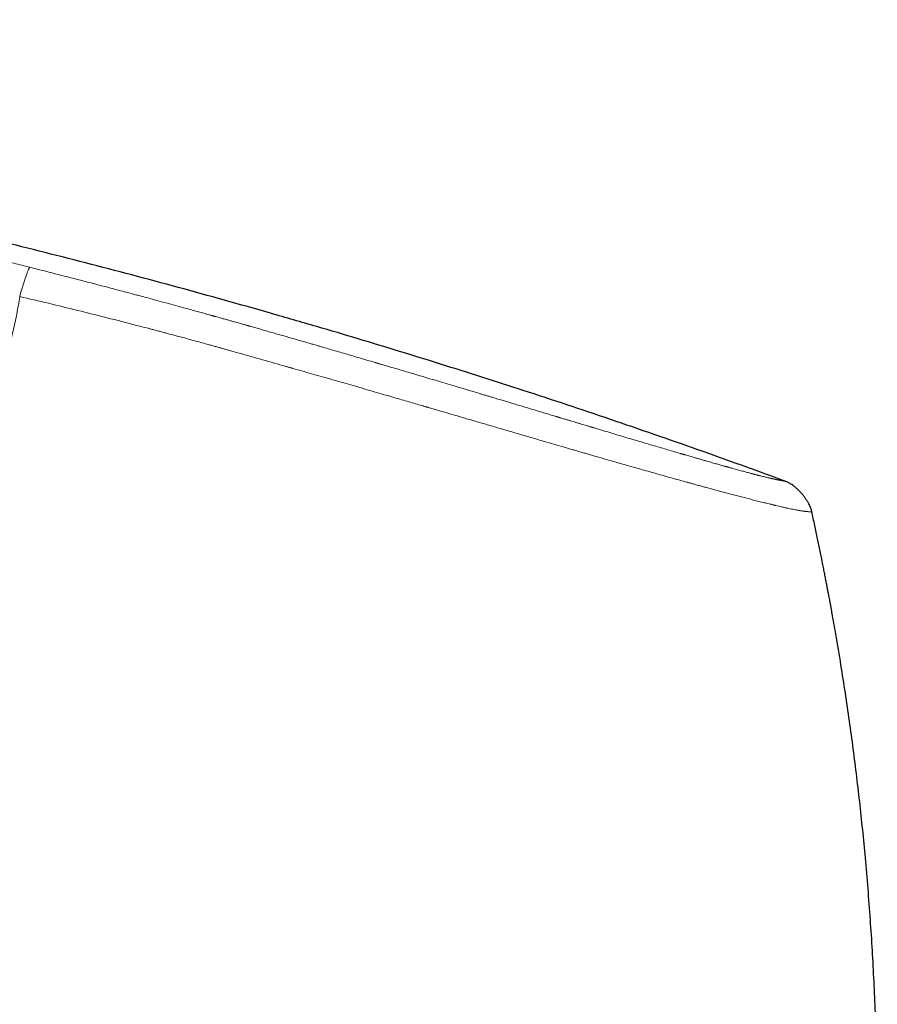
# Model space of a CAD drawing. Header units: millimetres. Extents: x 8 to 757, y 12 to 538.
# Tile 6 of 45: x 246 to 277, y 503 to 538. Entities that reach past the tile are written whole.
import ezdxf

# ---------------------------------------------------------------- set-up
doc = ezdxf.new("R2010")
doc.units = ezdxf.units.MM

msp = doc.modelspace()

# ---------------------------------------------------------------- linework, layer by layer
at = {"color": 7, "linetype": 'Continuous', "lineweight": 30}
for points, knots in [([(273.332, 521.482), (272.82, 521.669), (271.797, 522.044), (270.259, 522.592), (268.721, 523.131), (267.182, 523.66), (265.641, 524.177), (264.13, 524.675), (262.646, 525.153), (261.191, 525.613), (259.736, 526.063), (258.279, 526.505), (256.765, 526.954), (255.194, 527.409), (253.565, 527.869), (251.935, 528.319), (250.304, 528.757), (248.672, 529.184), (247.038, 529.6), (245.404, 530.006), (243.768, 530.4), (242.131, 530.784), (240.492, 531.156), (238.853, 531.518), (237.212, 531.87), (235.569, 532.211), (233.926, 532.541), (232.281, 532.861), (230.608, 533.175), (228.908, 533.483), (227.181, 533.785), (225.452, 534.075), (223.721, 534.354), (221.989, 534.622), (220.308, 534.871), (218.68, 535.102), (217.105, 535.316), (215.528, 535.522), (213.95, 535.718), (212.37, 535.906), (210.695, 536.096), (208.924, 536.285), (207.057, 536.472), (205.188, 536.647), (203.317, 536.81), (201.444, 536.961), (199.569, 537.101), (197.692, 537.229), (195.947, 537.338), (194.335, 537.429), (192.855, 537.504), (191.375, 537.571), (189.969, 537.626), (188.637, 537.671), (187.38, 537.706), (186.123, 537.732), (184.865, 537.751), (183.607, 537.761), (182.374, 537.762), (181.165, 537.753), (179.98, 537.736), (178.796, 537.709), (177.612, 537.672), (176.429, 537.625), (175.247, 537.568), (174.066, 537.499), (172.886, 537.419), (171.707, 537.328), (170.536, 537.225), (169.373, 537.112), (168.219, 536.988), (167.065, 536.854), (166.297, 536.755), (165.913, 536.706)], [0, 0, 0, 0, 0.014954, 0.029882, 0.044786, 0.059666, 0.074523, 0.089358, 0.103326, 0.117276, 0.131208, 0.145123, 0.159023, 0.174517, 0.189994, 0.205452, 0.220895, 0.236322, 0.251734, 0.267133, 0.282519, 0.297893, 0.313256, 0.32861, 0.343953, 0.359289, 0.374617, 0.389938, 0.405254, 0.421293, 0.437328, 0.45336, 0.469388, 0.485415, 0.501442, 0.515979, 0.530517, 0.545057, 0.559598, 0.574142, 0.58869, 0.605839, 0.622995, 0.640159, 0.65733, 0.674511, 0.691703, 0.708907, 0.726124, 0.73966, 0.753202, 0.766749, 0.7803, 0.7918, 0.803301, 0.814802, 0.826303, 0.837802, 0.849299, 0.860136, 0.870971, 0.881802, 0.892629, 0.903453, 0.914274, 0.925091, 0.935905, 0.946716, 0.957526, 0.968143, 0.97876, 0.989379, 1, 1, 1, 1]), ([(274.278, 520.394), (274.274, 520.411), (274.267, 520.445), (274.252, 520.498), (274.232, 520.555), (274.206, 520.617), (274.17, 520.69), (274.122, 520.773), (274.063, 520.864), (273.997, 520.954), (273.925, 521.042), (273.849, 521.125), (273.768, 521.203), (273.686, 521.274), (273.611, 521.333), (273.543, 521.379), (273.485, 521.414), (273.431, 521.442), (273.38, 521.464), (273.348, 521.476), (273.332, 521.482)], [0, 0, 0, 0, 0.033857, 0.070157, 0.110556, 0.155817, 0.205931, 0.274432, 0.347576, 0.42316, 0.499461, 0.575793, 0.651492, 0.724842, 0.793618, 0.843967, 0.889435, 0.92997, 0.966287, 1, 1, 1, 1]), ([(274.989, 516.844), (274.989, 516.845), (274.989, 516.849), (274.986, 516.863), (274.982, 516.884), (274.977, 516.913), (274.97, 516.948), (274.962, 516.99), (274.953, 517.039), (274.942, 517.099), (274.929, 517.169), (274.914, 517.252), (274.897, 517.343), (274.878, 517.444), (274.857, 517.554), (274.834, 517.673), (274.809, 517.807), (274.78, 517.957), (274.747, 518.123), (274.712, 518.301), (274.675, 518.49), (274.635, 518.691), (274.592, 518.904), (274.548, 519.121), (274.502, 519.342), (274.455, 519.567), (274.406, 519.801), (274.354, 520.045), (274.311, 520.245), (274.285, 520.363), (274.278, 520.396)], [0, 0, 0, 0, 0.009472, 0.019196, 0.029535, 0.040793, 0.053207, 0.066953, 0.082162, 0.098931, 0.120095, 0.14347, 0.169115, 0.197075, 0.227383, 0.260069, 0.295152, 0.337314, 0.382525, 0.430802, 0.482159, 0.536606, 0.594151, 0.654804, 0.713137, 0.774092, 0.83767, 0.903877, 0.972715, 1, 1, 1, 1]), ([(276.525, 495.603), (276.536, 495.936), (276.557, 496.601), (276.576, 497.599), (276.585, 498.597), (276.585, 499.596), (276.574, 500.594), (276.554, 501.592), (276.523, 502.623), (276.479, 503.687), (276.422, 504.784), (276.353, 505.88), (276.272, 506.975), (276.182, 508.036), (276.084, 509.063), (275.979, 510.056), (275.864, 511.048), (275.74, 512.038), (275.605, 513.027), (275.461, 514.015), (275.301, 515.034), (275.145, 515.977), (275.034, 516.591), (274.988, 516.844)], [0, 0, 0, 0, 0.046789, 0.093578, 0.140367, 0.187156, 0.233945, 0.280734, 0.327523, 0.378991, 0.430459, 0.481927, 0.533395, 0.584863, 0.631651, 0.67844, 0.725229, 0.772018, 0.818807, 0.865596, 0.912385, 0.963853, 1, 1, 1, 1])]:
    msp.add_open_spline(points, degree=3, knots=knots, dxfattribs=at)
at = {"color": 252, "linetype": 'Continuous', "lineweight": 0}
for points, knots in [([(246.708, 529.027), (246.611, 529.051), (246.422, 529.099), (246.141, 529.169), (245.87, 529.237), (245.609, 529.302), (245.357, 529.364), (245.114, 529.424), (244.873, 529.483), (244.635, 529.542), (244.401, 529.599), (244.178, 529.653), (243.966, 529.704), (243.766, 529.753), (243.577, 529.798), (243.399, 529.841), (243.233, 529.881), (243.078, 529.918), (242.936, 529.952), (242.805, 529.983), (242.686, 530.011), (242.578, 530.036), (242.498, 530.055), (242.442, 530.068), (242.397, 530.079), (242.34, 530.093), (242.27, 530.109), (242.199, 530.126), (242.127, 530.143), (242.009, 530.17), (241.845, 530.209), (241.617, 530.262), (241.368, 530.32), (241.094, 530.383), (240.804, 530.45), (240.496, 530.52), (240.17, 530.595), (239.832, 530.671), (239.483, 530.749), (239.136, 530.827), (238.792, 530.903), (238.451, 530.978), (238.102, 531.055), (237.848, 531.11), (237.694, 531.144), (237.643, 531.155), (237.591, 531.166), (237.539, 531.177), (237.489, 531.188), (237.443, 531.198), (237.352, 531.218), (237.218, 531.246), (237.036, 531.285), (236.819, 531.332), (236.559, 531.387), (236.254, 531.452), (235.94, 531.517), (235.618, 531.585), (235.295, 531.652), (234.971, 531.719), (234.647, 531.785), (234.354, 531.845), (234.093, 531.897), (233.924, 531.931), (233.814, 531.954), (233.765, 531.963), (233.723, 531.972), (233.681, 531.98), (233.638, 531.989), (233.55, 532.006), (233.413, 532.034), (233.224, 532.071), (233.026, 532.111), (232.819, 532.151), (232.603, 532.194), (232.366, 532.24), (232.107, 532.291), (231.824, 532.345), (231.529, 532.402), (231.222, 532.461), (230.904, 532.521), (230.587, 532.581), (230.272, 532.64), (229.962, 532.698), (229.741, 532.738), (229.618, 532.761), (229.595, 532.765), (229.575, 532.769), (229.556, 532.772), (229.537, 532.776), (229.518, 532.779), (229.469, 532.788), (229.362, 532.808), (229.159, 532.845), (228.884, 532.895), (228.565, 532.953), (228.234, 533.012), (227.892, 533.073), (227.538, 533.135), (227.182, 533.198), (226.821, 533.26), (226.573, 533.303), (226.432, 533.327), (226.403, 533.332), (226.374, 533.337), (226.345, 533.342), (226.316, 533.347), (226.288, 533.352), (226.259, 533.357), (226.179, 533.371), (225.864, 533.424), (225.122, 533.549), (224.405, 533.667), (223.892, 533.75), (223.772, 533.769), (223.643, 533.79), (223.511, 533.811), (223.25, 533.852), (222.725, 533.935), (221.692, 534.096), (220.338, 534.299), (218.8, 534.522), (217.812, 534.657), (217.318, 534.725)], [0, 0, 0, 0, 0.009966, 0.019607, 0.028925, 0.037918, 0.046588, 0.054933, 0.062955, 0.071404, 0.079463, 0.087129, 0.094403, 0.101286, 0.107777, 0.113877, 0.119585, 0.124902, 0.129826, 0.134282, 0.13836, 0.142061, 0.145384, 0.146629, 0.147811, 0.150085, 0.152504, 0.154954, 0.157436, 0.159951, 0.167029, 0.174349, 0.183378, 0.192748, 0.202461, 0.213247, 0.224425, 0.235996, 0.24796, 0.260316, 0.271655, 0.283305, 0.295267, 0.307541, 0.309294, 0.311053, 0.312819, 0.31459, 0.316368, 0.318034, 0.319214, 0.325786, 0.331771, 0.337866, 0.347994, 0.358413, 0.369121, 0.38012, 0.391408, 0.402206, 0.413256, 0.424559, 0.432157, 0.439866, 0.441903, 0.443411, 0.444819, 0.446245, 0.447689, 0.449152, 0.455279, 0.461711, 0.468448, 0.475489, 0.482836, 0.490487, 0.4997, 0.509319, 0.519345, 0.529777, 0.540616, 0.551861, 0.562094, 0.572641, 0.583503, 0.584572, 0.585219, 0.585867, 0.586518, 0.58717, 0.587824, 0.588479, 0.592113, 0.598725, 0.6092, 0.620049, 0.631274, 0.642873, 0.654848, 0.667197, 0.679157, 0.691449, 0.69247, 0.693446, 0.694421, 0.695397, 0.696373, 0.697348, 0.698324, 0.699299, 0.70543, 0.730296, 0.774641, 0.778178, 0.78234, 0.786797, 0.791253, 0.79571, 0.813218, 0.844481, 0.900306, 0.950151, 1, 1, 1, 1]), ([(246.708, 529.027), (246.706, 529.026), (246.702, 529.023), (246.695, 529.016), (246.686, 529.002), (246.675, 528.98), (246.661, 528.95), (246.645, 528.913), (246.627, 528.868), (246.607, 528.816), (246.586, 528.759), (246.563, 528.696), (246.54, 528.629), (246.516, 528.557), (246.492, 528.483), (246.468, 528.407), (246.445, 528.331), (246.423, 528.257), (246.402, 528.187), (246.383, 528.12), (246.365, 528.057), (246.354, 528.016), (246.348, 527.996)], [0, 0, 0, 0, 0.035288, 0.072845, 0.114173, 0.159975, 0.210238, 0.264379, 0.321448, 0.380352, 0.440091, 0.499992, 0.559871, 0.619545, 0.678354, 0.735313, 0.789352, 0.839543, 0.885331, 0.926724, 0.964444, 1, 1, 1, 1]), ([(273.332, 521.482), (273.331, 521.482), (273.33, 521.482), (273.324, 521.483), (273.314, 521.485), (273.301, 521.487), (273.285, 521.49), (273.27, 521.493), (273.259, 521.494), (273.255, 521.495), (273.254, 521.495), (273.252, 521.496), (273.251, 521.496), (273.25, 521.496), (273.247, 521.497), (273.243, 521.497), (273.236, 521.498), (273.227, 521.5), (273.215, 521.502), (273.201, 521.505), (273.185, 521.508), (273.167, 521.511), (273.147, 521.515), (273.126, 521.519), (273.102, 521.524), (273.075, 521.529), (273.044, 521.535), (273.019, 521.54), (273.001, 521.544), (272.993, 521.546), (272.987, 521.547), (272.982, 521.548), (272.978, 521.549), (272.973, 521.55), (272.967, 521.551), (272.959, 521.553), (272.948, 521.556), (272.932, 521.559), (272.914, 521.563), (272.894, 521.567), (272.872, 521.572), (272.854, 521.576), (272.842, 521.579), (272.837, 521.58), (272.831, 521.582), (272.826, 521.583), (272.82, 521.584), (272.815, 521.585), (272.804, 521.588), (272.778, 521.594), (272.735, 521.604), (272.677, 521.618), (272.614, 521.634), (272.542, 521.652), (272.476, 521.668), (272.43, 521.68), (272.414, 521.684), (272.412, 521.684), (272.412, 521.684), (272.411, 521.685), (272.409, 521.685), (272.403, 521.687), (272.395, 521.689), (272.384, 521.692), (272.37, 521.695), (272.353, 521.7), (272.332, 521.705), (272.308, 521.711), (272.281, 521.718), (272.25, 521.726), (272.216, 521.735), (272.177, 521.746), (272.132, 521.757), (272.081, 521.771), (272.025, 521.786), (271.963, 521.802), (271.895, 521.821), (271.822, 521.84), (271.744, 521.862), (271.661, 521.884), (271.57, 521.909), (271.472, 521.936), (271.398, 521.957), (271.353, 521.969), (271.343, 521.972), (271.336, 521.974), (271.332, 521.975), (271.328, 521.976), (271.319, 521.979), (271.298, 521.985), (271.265, 521.994), (271.225, 522.005), (271.18, 522.018), (271.127, 522.032), (271.066, 522.05), (270.999, 522.068), (270.927, 522.089), (270.85, 522.11), (270.767, 522.134), (270.676, 522.16), (270.58, 522.187), (270.477, 522.217), (270.368, 522.248), (270.252, 522.282), (270.122, 522.319), (269.979, 522.361), (269.863, 522.394), (269.789, 522.416), (269.76, 522.424), (269.736, 522.431), (269.711, 522.439), (269.686, 522.446), (269.662, 522.453), (269.593, 522.473), (269.48, 522.506), (269.296, 522.56), (269.083, 522.623), (268.838, 522.695), (268.587, 522.769), (268.329, 522.846), (268.064, 522.924), (267.792, 523.005), (267.512, 523.089), (267.225, 523.174), (266.936, 523.261), (266.728, 523.323), (266.606, 523.36), (266.576, 523.369), (266.555, 523.375), (266.538, 523.38), (266.519, 523.386), (266.493, 523.394), (266.458, 523.404), (266.414, 523.418), (266.357, 523.435), (266.285, 523.456), (266.196, 523.483), (266.097, 523.513), (265.986, 523.546), (265.876, 523.579), (265.769, 523.611), (265.666, 523.642), (265.544, 523.679), (265.45, 523.707), (265.388, 523.725), (265.372, 523.73), (265.356, 523.735), (265.34, 523.74), (265.324, 523.745), (265.308, 523.75), (265.292, 523.755), (265.159, 523.794), (264.907, 523.87), (264.535, 523.982), (264.159, 524.095), (263.781, 524.208), (263.402, 524.322), (263.133, 524.403), (262.971, 524.451), (262.916, 524.468), (262.856, 524.486), (262.796, 524.504), (262.736, 524.522), (262.677, 524.539), (262.53, 524.583), (262.31, 524.649), (262.018, 524.736), (261.727, 524.823), (261.426, 524.913), (261.115, 525.006), (260.816, 525.095), (260.528, 525.18), (260.251, 525.263), (259.982, 525.342), (259.721, 525.42), (259.499, 525.485), (259.315, 525.54), (259.172, 525.582), (259.072, 525.611), (259.011, 525.629), (258.983, 525.638), (258.952, 525.647), (258.921, 525.656), (258.798, 525.692), (258.586, 525.754), (258.297, 525.839), (258.026, 525.919), (257.771, 525.993), (257.524, 526.066), (257.285, 526.135), (257.087, 526.193), (256.927, 526.239), (256.812, 526.273), (256.704, 526.304), (256.603, 526.334), (256.502, 526.363), (256.402, 526.392), (256.273, 526.429), (256.117, 526.474), (255.934, 526.527), (255.751, 526.58), (255.568, 526.633), (255.382, 526.686), (255.188, 526.742), (254.938, 526.814), (254.699, 526.882), (254.521, 526.933), (254.453, 526.952), (254.428, 526.959), (254.404, 526.966), (254.385, 526.971), (254.363, 526.977), (254.334, 526.985), (254.291, 526.998), (254.236, 527.013), (254.171, 527.032), (254.095, 527.053), (254.008, 527.078), (253.911, 527.105), (253.802, 527.136), (253.683, 527.169), (253.553, 527.205), (253.413, 527.245), (253.308, 527.274), (253.242, 527.292), (253.219, 527.299), (253.197, 527.305), (253.174, 527.311), (253.152, 527.317), (253.102, 527.331), (252.998, 527.36), (252.776, 527.422), (252.464, 527.508), (251.994, 527.637), (251.434, 527.79), (250.964, 527.917), (250.684, 527.992), (250.595, 528.016), (250.513, 528.038), (250.434, 528.059), (250.277, 528.101), (249.961, 528.185), (249.339, 528.35), (248.525, 528.562), (247.599, 528.801), (247.005, 528.952), (246.708, 529.027)], [0, 0, 0, 0, 0.012, 0.023812, 0.035435, 0.046869, 0.056774, 0.066533, 0.071289, 0.071909, 0.072528, 0.073147, 0.073766, 0.074383, 0.074897, 0.077083, 0.079377, 0.083582, 0.088108, 0.092955, 0.098124, 0.103614, 0.109424, 0.115197, 0.121255, 0.1276, 0.134232, 0.141155, 0.142927, 0.144718, 0.145554, 0.146325, 0.147157, 0.14805, 0.149004, 0.150019, 0.152344, 0.154938, 0.157802, 0.160935, 0.164339, 0.168015, 0.168739, 0.169472, 0.170215, 0.170968, 0.171731, 0.172503, 0.173223, 0.176123, 0.18282, 0.189529, 0.19631, 0.20322, 0.211826, 0.215591, 0.216004, 0.216063, 0.216095, 0.21613, 0.216273, 0.216774, 0.217516, 0.218497, 0.219719, 0.221213, 0.222956, 0.224949, 0.227192, 0.229683, 0.232422, 0.235409, 0.238892, 0.242659, 0.246711, 0.251048, 0.255671, 0.26058, 0.265472, 0.270621, 0.27603, 0.281701, 0.287636, 0.288527, 0.289138, 0.289351, 0.289566, 0.289785, 0.290007, 0.291093, 0.293201, 0.295265, 0.2975, 0.300385, 0.303513, 0.306883, 0.310392, 0.314129, 0.318094, 0.322287, 0.326707, 0.331266, 0.336042, 0.341032, 0.346235, 0.352311, 0.358649, 0.360108, 0.361093, 0.362051, 0.363008, 0.363966, 0.364924, 0.365881, 0.371863, 0.377845, 0.386503, 0.395179, 0.403884, 0.412615, 0.421364, 0.430123, 0.439131, 0.448145, 0.456987, 0.465784, 0.467071, 0.468008, 0.468443, 0.468948, 0.469521, 0.470163, 0.471312, 0.472629, 0.474117, 0.476419, 0.479037, 0.48197, 0.485219, 0.488784, 0.4916, 0.494587, 0.497746, 0.502179, 0.50263, 0.503085, 0.503542, 0.504002, 0.504466, 0.504932, 0.505401, 0.505873, 0.516341, 0.526838, 0.537342, 0.547831, 0.558279, 0.568667, 0.569891, 0.571525, 0.573166, 0.574799, 0.576423, 0.578039, 0.579647, 0.588348, 0.595918, 0.603305, 0.611867, 0.62018, 0.628247, 0.635855, 0.643234, 0.650388, 0.657315, 0.664019, 0.668038, 0.671972, 0.675365, 0.675983, 0.676806, 0.677625, 0.678443, 0.679257, 0.687383, 0.695252, 0.702186, 0.70891, 0.715426, 0.721734, 0.727834, 0.731167, 0.734339, 0.737001, 0.739664, 0.742327, 0.74499, 0.747654, 0.752488, 0.757322, 0.762158, 0.766996, 0.771834, 0.776866, 0.782321, 0.791678, 0.795774, 0.796417, 0.797059, 0.797701, 0.798342, 0.798589, 0.799452, 0.800601, 0.802035, 0.803754, 0.805758, 0.808048, 0.810622, 0.813476, 0.816614, 0.820035, 0.823741, 0.827731, 0.828358, 0.828946, 0.829533, 0.830119, 0.830706, 0.831292, 0.834051, 0.838963, 0.848868, 0.85869, 0.876022, 0.893088, 0.895788, 0.898069, 0.900155, 0.902241, 0.904327, 0.912522, 0.927158, 0.953299, 0.976645, 1, 1, 1, 1]), ([(246.348, 527.996), (246.333, 527.893), (246.302, 527.687), (246.246, 527.376), (246.182, 527.061), (246.109, 526.744), (246.028, 526.423), (245.94, 526.102), (245.842, 525.772), (245.735, 525.435), (245.616, 525.09), (245.49, 524.747), (245.355, 524.406), (245.211, 524.061), (245.057, 523.714), (244.892, 523.364), (244.72, 523.017), (244.539, 522.672), (244.35, 522.33), (244.158, 521.996), (243.961, 521.671), (243.762, 521.354), (243.556, 521.04), (243.342, 520.727), (243.118, 520.411), (242.883, 520.092), (242.638, 519.771), (242.385, 519.453), (242.126, 519.138), (241.861, 518.828), (241.597, 518.528), (241.335, 518.24), (241.073, 517.961), (240.809, 517.687), (240.54, 517.418), (240.263, 517.147), (239.977, 516.877), (239.684, 516.607), (239.389, 516.344), (239.092, 516.087), (238.793, 515.836), (238.498, 515.595), (238.207, 515.365), (237.922, 515.146), (237.638, 514.934), (237.354, 514.728), (237.098, 514.549), (236.869, 514.393), (236.665, 514.257), (236.458, 514.123), (236.252, 513.992), (236.05, 513.866), (235.854, 513.747), (235.664, 513.634), (235.477, 513.526), (235.268, 513.407), (235.034, 513.279), (234.776, 513.142), (234.518, 513.01), (234.261, 512.884), (234.015, 512.767), (233.779, 512.66), (233.553, 512.56), (233.33, 512.465), (233.143, 512.389), (232.993, 512.329), (232.877, 512.285), (232.763, 512.241), (232.651, 512.199), (232.545, 512.16), (232.409, 512.112), (232.244, 512.055), (232.048, 511.99), (231.9, 511.943), (231.797, 511.911), (231.74, 511.894), (231.684, 511.877), (231.627, 511.86), (231.57, 511.844), (231.514, 511.827), (231.458, 511.811), (231.355, 511.782), (231.205, 511.742), (231.012, 511.692), (230.821, 511.645), (230.632, 511.6), (230.445, 511.559), (230.27, 511.522), (230.104, 511.489), (229.949, 511.459), (229.814, 511.434), (229.7, 511.414), (229.607, 511.399), (229.544, 511.389), (229.509, 511.383), (229.498, 511.382), (229.488, 511.38), (229.477, 511.378), (229.466, 511.377), (229.417, 511.369), (229.329, 511.356), (229.208, 511.338), (229.09, 511.322), (228.975, 511.307), (228.863, 511.294), (228.758, 511.281), (228.66, 511.27), (228.567, 511.261), (228.48, 511.252), (228.396, 511.244), (228.346, 511.24), (228.32, 511.238)], [0, 0, 0, 0, 0.009468, 0.019057, 0.028773, 0.038622, 0.04861, 0.058744, 0.068771, 0.07972, 0.090663, 0.101609, 0.112563, 0.123533, 0.135013, 0.146498, 0.157995, 0.16951, 0.181051, 0.192624, 0.203572, 0.21456, 0.225594, 0.23668, 0.247824, 0.259606, 0.271419, 0.28327, 0.295167, 0.307116, 0.319019, 0.330196, 0.341375, 0.352561, 0.36376, 0.374977, 0.386868, 0.398726, 0.410558, 0.422371, 0.43417, 0.446048, 0.45725, 0.468407, 0.479524, 0.490607, 0.501661, 0.509536, 0.517538, 0.525667, 0.533924, 0.54192, 0.549657, 0.557279, 0.564788, 0.572126, 0.58267, 0.593294, 0.604005, 0.614805, 0.625699, 0.635486, 0.645354, 0.655305, 0.665341, 0.670634, 0.675951, 0.681293, 0.68666, 0.691744, 0.696498, 0.706112, 0.715865, 0.72576, 0.728703, 0.731658, 0.734626, 0.737607, 0.7406, 0.743606, 0.746625, 0.749657, 0.760376, 0.771318, 0.782482, 0.793873, 0.80549, 0.817336, 0.82795, 0.838744, 0.849718, 0.85706, 0.864481, 0.871077, 0.871945, 0.872814, 0.873685, 0.874556, 0.875429, 0.876302, 0.886655, 0.897252, 0.908092, 0.919178, 0.930509, 0.942087, 0.953228, 0.96459, 0.976172, 0.987975, 1, 1, 1, 1]), ([(274.275, 520.396), (274.274, 520.396), (274.27, 520.396), (274.24, 520.398), (274.193, 520.402), (274.138, 520.406), (274.097, 520.41), (274.067, 520.414), (274.055, 520.415), (274.043, 520.417), (274.031, 520.418), (274.017, 520.42), (274, 520.422), (273.974, 520.425), (273.94, 520.43), (273.898, 520.437), (273.848, 520.445), (273.79, 520.455), (273.724, 520.467), (273.647, 520.482), (273.559, 520.5), (273.457, 520.521), (273.34, 520.547), (273.222, 520.573), (273.108, 520.6), (273.03, 520.618), (272.977, 520.63), (272.952, 520.636), (272.926, 520.643), (272.899, 520.649), (272.872, 520.655), (272.845, 520.662), (272.769, 520.68), (272.643, 520.711), (272.459, 520.757), (272.271, 520.804), (272.082, 520.853), (271.893, 520.902), (271.705, 520.951), (271.52, 521), (271.338, 521.048), (271.159, 521.096), (270.984, 521.143), (270.814, 521.189), (270.652, 521.232), (270.499, 521.274), (270.35, 521.315), (270.208, 521.354), (270.078, 521.389), (269.982, 521.416), (269.929, 521.43), (269.911, 521.435), (269.906, 521.437), (269.9, 521.438), (269.895, 521.44), (269.889, 521.441), (269.787, 521.47), (269.589, 521.525), (269.292, 521.607), (269, 521.689), (268.715, 521.769), (268.439, 521.847), (268.173, 521.922), (267.919, 521.994), (267.668, 522.066), (267.388, 522.146), (267.071, 522.237), (266.717, 522.339), (266.429, 522.423), (266.211, 522.486), (266.066, 522.528), (265.919, 522.571), (265.771, 522.614), (265.622, 522.657), (265.362, 522.733), (264.986, 522.843), (264.486, 522.989), (263.968, 523.141), (263.434, 523.297), (262.934, 523.444), (262.472, 523.579), (262.049, 523.703), (261.571, 523.843), (261.147, 523.967), (260.856, 524.052), (260.75, 524.083), (260.721, 524.091), (260.691, 524.1), (260.662, 524.109), (260.632, 524.117), (260.603, 524.126), (260.512, 524.152), (260.355, 524.198), (260.124, 524.266), (259.874, 524.339), (259.604, 524.417), (259.316, 524.501), (259.009, 524.59), (258.682, 524.685), (258.351, 524.781), (258.018, 524.877), (257.683, 524.973), (257.333, 525.074), (256.983, 525.173), (256.636, 525.273), (256.306, 525.367), (256.073, 525.433), (255.941, 525.47), (255.899, 525.482), (255.858, 525.494), (255.816, 525.506), (255.773, 525.518), (255.47, 525.604), (254.906, 525.764), (254.22, 525.958), (253.792, 526.08), (253.621, 526.128), (253.567, 526.143), (253.514, 526.158), (253.461, 526.173), (253.411, 526.188), (253.337, 526.209), (253.235, 526.237), (253.097, 526.276), (252.928, 526.323), (252.724, 526.379), (252.482, 526.445), (252.218, 526.516), (251.934, 526.593), (251.69, 526.658), (251.492, 526.711), (251.347, 526.749), (251.198, 526.789), (251.058, 526.826), (250.816, 526.889), (250.275, 527.03), (249.429, 527.248), (248.392, 527.507), (247.367, 527.757), (246.687, 527.917), (246.348, 527.996)], [0, 0, 0, 0, 0.012568, 0.038427, 0.064392, 0.08159, 0.098837, 0.101878, 0.104921, 0.107965, 0.110998, 0.113142, 0.117502, 0.122058, 0.129141, 0.136651, 0.144588, 0.152955, 0.161749, 0.170972, 0.180621, 0.190973, 0.201776, 0.21303, 0.220705, 0.228576, 0.23037, 0.232174, 0.233988, 0.235812, 0.237645, 0.239489, 0.241342, 0.252814, 0.263823, 0.274366, 0.284442, 0.294053, 0.303038, 0.311575, 0.319664, 0.327305, 0.334625, 0.34148, 0.34787, 0.353795, 0.359256, 0.364727, 0.369636, 0.373492, 0.37505, 0.375248, 0.375445, 0.37564, 0.375833, 0.376025, 0.376216, 0.386721, 0.396792, 0.406429, 0.415632, 0.424401, 0.432593, 0.440367, 0.447726, 0.455246, 0.465365, 0.475572, 0.48587, 0.489941, 0.494026, 0.498125, 0.502238, 0.506365, 0.510506, 0.5237, 0.53721, 0.551038, 0.565184, 0.579647, 0.590457, 0.601438, 0.612591, 0.627576, 0.634264, 0.635018, 0.635773, 0.636529, 0.637285, 0.638042, 0.6388, 0.639559, 0.644999, 0.650918, 0.657316, 0.664194, 0.671551, 0.679389, 0.687707, 0.696505, 0.704646, 0.713159, 0.722044, 0.731301, 0.739755, 0.748497, 0.756429, 0.757484, 0.758543, 0.759606, 0.760673, 0.761743, 0.762818, 0.783765, 0.804726, 0.815061, 0.816414, 0.817768, 0.819121, 0.820475, 0.821829, 0.822926, 0.826128, 0.829616, 0.83339, 0.838997, 0.845136, 0.851807, 0.85901, 0.866745, 0.870317, 0.873993, 0.877771, 0.88164, 0.884592, 0.896153, 0.922587, 0.948706, 0.97451, 1, 1, 1, 1])]:
    msp.add_open_spline(points, degree=3, knots=knots, dxfattribs=at)

doc.saveas('drawing.dxf')
